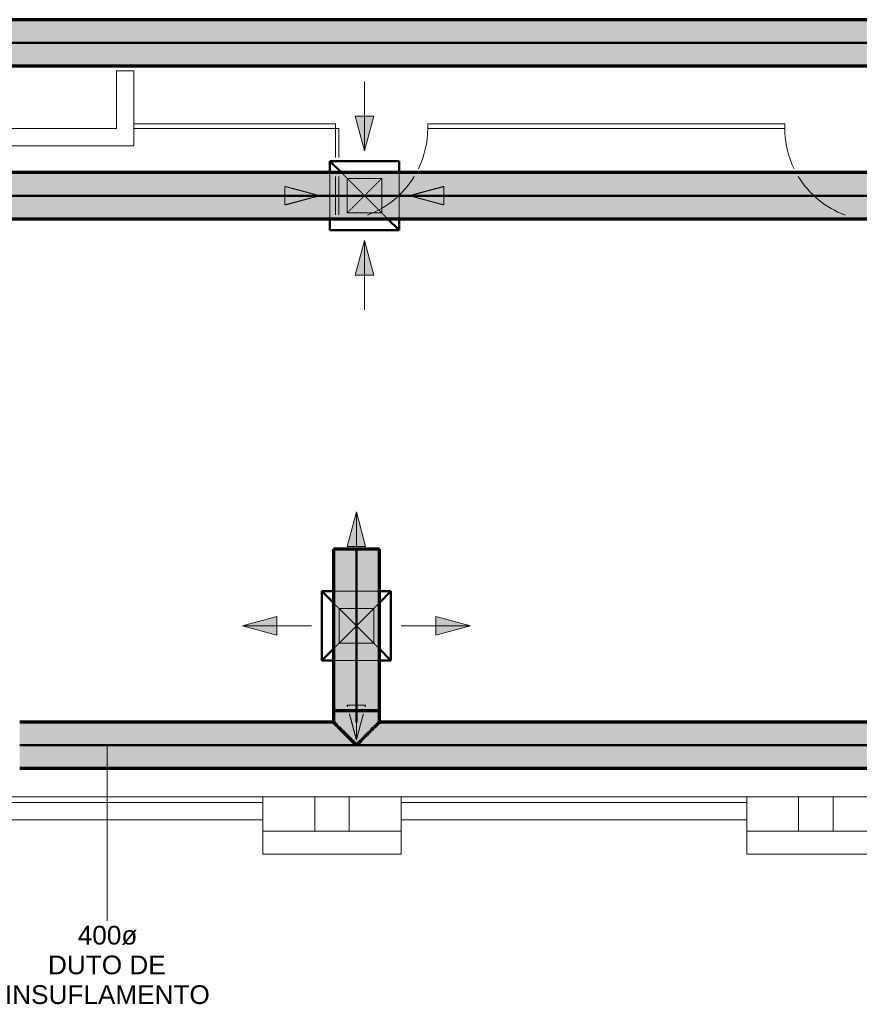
# Model space of a CAD drawing. Header units: millimetres. Extents: x -12292 to 200521, y -11014 to 10732.
# Tile 98 of 107: x 3104 to 10391, y -11014 to -2467. Entities that reach past the tile are written whole.
import ezdxf

# ---------------------------------------------------------------- set-up
doc = ezdxf.new("R2010")
doc.units = ezdxf.units.MM
doc.linetypes.add('Centro', pattern=[30, 12, -6, 6, -6])
doc.linetypes.add('Oculto 1_5', pattern=[2.2, 1.5, -0.7])
for name, color, linetype, lineweight in [('A-DETL', 90, 'Oculto 1_5', 18), ('A-DETL-GENF', 92, 'Continuous', 18), ('DIVISORIAS', 7, 'Continuous', 18), ('ESQ', 7, 'Continuous', 18), ('M-HVAC-CDFF', 50, 'Continuous', 50), ('M-HVAC-DUCT', 70, 'Continuous', 70), ('M-HVAC-DUCT-CNTR', 70, 'Centro', 50), ('M-HVAC-DUCT-IDEN', 70, 'Continuous', 9), ('PAREDES', 7, 'Continuous', 18), ('PEM1-Layout Superior_dwg', 8, 'Continuous', 18), ('PILAR', 7, 'Continuous', 18)]:
    doc.layers.add(name, color=color, linetype=linetype, lineweight=lineweight)
doc.styles.add('Arial_1', font='arial.ttf', dxfattribs={"height": 162.5})

# ---------------------------------------------------------------- blocks, each defined once
blk = doc.blocks.new('M_Encaixe de duto redondo - Padrão-1003429-RENOVAÇÃO DE AR PAVIMENTO SUPERIOR')
at = {"layer": 'M-HVAC-DUCT', "lineweight": 18}
for points in [[(-193.9, 0), (-193.9, 0.8), (-178.4, 10.4), (-163, 30.7), (-155.5, 44.5), (-154.2, 45.8), (-145.1, 52.4), (-129.2, 67.5), (-108.7, 90.7), (-101.1, 97.1), (-86.8, 111.3), (-72.2, 127.4), (-60.1, 138.3), (-36.6, 162.4), (-26, 172.9), (-18, 181.6), (-9.4, 189.6), (-4.5, 195.3), (-0.6, 198.8), (0, 198.4), (0, 0), (-186.3, 0)], [(0, 156.4), (0, 200), (101.6, 200), (101.6, 0), (0, 0), (0, 124.7)], [(-193.9, 0), (0, 0), (-0.6, -198.8), (-1.2, -197.5), (-5.4, -194.6), (-10.4, -188.3), (-22.2, -177.5), (-27.1, -171.5), (-50.7, -148.1), (-67.7, -131.3), (-75.6, -124.4), (-90.9, -106.9), (-108.7, -90.7), (-114.2, -85.8), (-117.6, -81), (-132.5, -63.7), (-148.5, -49.6), (-155.5, -44.5), (-156.9, -43.1), (-165, -28.1), (-178.4, -10.4), (-193.9, -0.8)], [(0, -156.4), (0, 0), (101.6, 0), (101.6, -200), (0, -200), (0, -180.2)]]:
    blk.add_hatch(color=80, dxfattribs=at).paths.add_polyline_path(points)
at = {"layer": 'M-HVAC-DUCT', "color": 3}
for p, q in [((-14.4, 200), (0, 200)), ((0, 200), (101.6, 200)), ((101.6, 0), (101.6, 200)), ((-193.9, 0.8), (-193.9, 0)), ((-193.9, 0), (-193.9, -0.8)), ((101.6, -200), (101.6, 0)), ((0, -200), (-14.4, -200)), ((101.6, -200), (0, -200))]:
    blk.add_line(p, q, dxfattribs=at)
blk = doc.blocks.new('PEM1-Layout Superior_dwg-964791-RENOVAÇÃO DE AR PAVIMENTO SUPERIOR')
at = {"layer": 'DIVISORIAS'}
for p, q in [((35679.7, 52795.7), (35679.7, 53045.8)), ((35679.7, 52295.7), (35679.7, 52630.7)), ((35709.7, 52630.7), (35709.7, 52295.7))]:
    blk.add_line(p, q, dxfattribs=at)
at = {"layer": 'DIVISORIAS', "flags": 128}
for points in [[(33929.7, 53045.8), (35679.7, 53045.8), (35679.7, 53085.8), (33929.7, 53085.8)], [(35679.7, 53045.8), (35709.7, 53045.8), (35709.7, 52795.7)]]:
    blk.add_lwpolyline(points, dxfattribs=at)
blk.add_lwpolyline([(36479.7, 53085.8), (36479.7, 53045.8), (39579.7, 53045.8), (39579.7, 53085.8)], close=True, dxfattribs=at)
at = {"layer": 'ESQ'}
for p, q in [((32049.7, 47245.7), (35049.7, 47245.7)), ((32049.7, 47195.7), (35049.7, 47195.7)), ((36249.7, 47245.7), (39249.7, 47245.7)), ((36249.7, 47195.7), (39249.7, 47195.7))]:
    blk.add_line(p, q, dxfattribs=at)
for centre, start, end in [((35679.7, 53045.8), 334.00775, 0), ((40379.7, 53045.8), 180, 205.99225), ((35679.7, 53045.8), 290.25551, 328.67612), ((40379.7, 53045.8), 211.32388, 249.74449)]:
    blk.add_arc(centre, 800, start, end, dxfattribs=at)
at = {"layer": 'PAREDES'}
for p, q in [((32049.7, 47045.7), (35049.7, 47045.7)), ((36249.7, 47045.7), (39249.7, 47045.7))]:
    blk.add_line(p, q, dxfattribs=at)
at = {"layer": 'PAREDES', "flags": 128}
for points in [[(27871.9, 52895.7), (32249.7, 52895.7), (33929.7, 52895.7), (33929.7, 53545.7), (33779.7, 53545.7), (33779.7, 53045.7), (32249.7, 53045.7), (32249.7, 53558.5)], [(35499.7, 46945.7), (35049.7, 46945.7), (35049.7, 47245.7), (35499.7, 47245.7)], [(35799.7, 47245.7), (36249.7, 47245.7), (36249.7, 46945.7), (35799.7, 46945.7)], [(39699.7, 46945.7), (39249.7, 46945.7), (39249.7, 47245.7), (39699.7, 47245.7)], [(39999.7, 47245.7), (40449.7, 47245.7), (40449.7, 46945.7), (39999.7, 46945.7)], [(35049.7, 46945.7), (35049.7, 46745.7), (36249.7, 46745.7), (36249.7, 46945.7)], [(39249.7, 46945.7), (39249.7, 46745.7), (40449.7, 46745.7), (40449.7, 46945.7)]]:
    blk.add_lwpolyline(points, dxfattribs=at)
at = {"layer": 'PILAR', "flags": 128}
for points in [[(35799.7, 46945.7), (35799.7, 47245.7), (35499.7, 47245.7), (35499.7, 46945.7)], [(39999.7, 46945.7), (39999.7, 47245.7), (39699.7, 47245.7), (39699.7, 46945.7)]]:
    blk.add_lwpolyline(points, close=True, dxfattribs=at)
blk = doc.blocks.new('M_Difusor de fornecimento - 600 x 600 Face 300 x 300 Conexão-297249-RENOVAÇÃO DE AR PAVIMENTO SUPERIOR')
at = {"layer": 'A-DETL-GENF', "linetype": 'Oculto 1_5'}
for points in [[(80.4, 690), (0, 990), (-80.4, 690)], [(-690, -80.4), (-690, 80.4), (-990, 0)], [(690, -80.4), (990, 0), (690, 80.4)]]:
    blk.add_hatch(color=170, dxfattribs=at).paths.add_polyline_path(points)
at = {"layer": 'A-DETL', "color": 170}
for p, q in [((-200, 300), (200, 300)), ((-200, 200), (200, -200)), ((-200, -200), (200, 200)), ((200, -300), (-200, -300)), ((80.4, -690), (-80.4, -690)), ((-76.9, -702.9), (-80.4, -690)), ((-80.4, -690), (-76.9, -702.9)), ((80.4, -690), (-80.4, -690)), ((0, -990), (-60.5, -764.3)), ((-60.5, -764.3), (0, -990)), ((0, -990), (60.5, -764.3)), ((0, -990), (60.5, -764.3)), ((76.9, -702.9), (80.4, -690)), ((76.9, -702.9), (80.4, -690)), ((0, -835.2), (0, -990))]:
    blk.add_line(p, q, dxfattribs=at)
at = {"layer": 'A-DETL-GENF', "color": 170}
for p, q in [((0, 990), (-80.4, 690)), ((0, 990), (-80.4, 690)), ((0, 990), (80.4, 690)), ((0, 664.8), (0, 990)), ((80.4, 690), (0, 990)), ((-80.4, 690), (80.4, 690)), ((-80.4, 690), (80.4, 690)), ((-990, 0), (-690, 80.4)), ((-690, 80.4), (-990, 0)), ((-990, 0), (-690, -80.4)), ((-390, 0), (-990, 0)), ((-990, 0), (-690, -80.4)), ((-690, -80.4), (-690, 80.4)), ((-690, -80.4), (-690, 80.4)), ((390, 0), (990, 0)), ((690, 80.4), (690, -80.4)), ((990, 0), (690, 80.4)), ((990, 0), (690, 80.4)), ((690, 80.4), (690, -80.4)), ((990, 0), (690, -80.4)), ((690, -80.4), (990, 0))]:
    blk.add_line(p, q, dxfattribs=at)
at = {"layer": 'M-HVAC-CDFF', "color": 5}
for p, q in [((-300, 300), (-200, 200)), ((-300, 300), (-300, -300)), ((-300, 300), (-200, 300)), ((200, 300), (300, 300)), ((200, 200), (300, 300)), ((300, 300), (300, -300)), ((-300, -300), (-200, -200)), ((200, -200), (300, -300)), ((-200, -300), (-300, -300)), ((300, -300), (200, -300))]:
    blk.add_line(p, q, dxfattribs=at)
blk = doc.blocks.new('M_Difusor de retorno - 600 x 600 Face 300 x 300 Conexão-V29-RENOVAÇÃO DE AR PAVIMENTO SUPERIOR')
at = {"layer": 'A-DETL-GENF', "linetype": 'Oculto 1_5'}
for points in [[(-390, 0), (-690, 80.4), (-690, -80.4), (-523.6, -35.8)], [(690, 80.4), (390, 0), (690, -80.4)]]:
    blk.add_hatch(color=170, dxfattribs=at).paths.add_polyline_path(points)
at = {"layer": 'A-DETL', "color": 170}
for p, q in [((80.4, 690), (-80.4, 690)), ((0, 390.2), (-80.4, 690)), ((-80.4, 690), (0, 390.2)), ((80.4, 690), (-80.4, 690)), ((0, 390.2), (80.4, 690)), ((0, 390.2), (80.4, 690)), ((-200, 300), (200, 300)), ((-200, -200), (200, 200)), ((200, -300), (-200, -300)), ((0, -390.2), (-80.4, -690)), ((0, -390.2), (-80.4, -690)), ((0, -390.2), (80.4, -690)), ((80.4, -690), (0, -390.2)), ((-80.4, -690), (80.4, -690)), ((-80.4, -690), (80.4, -690))]:
    blk.add_line(p, q, dxfattribs=at)
at = {"layer": 'A-DETL-GENF', "color": 170}
for p, q in [((-990, 0), (-390, 0)), ((-690, 80.4), (-690, -80.4)), ((-390, 0), (-690, 80.4)), ((-390, 0), (-690, 80.4)), ((-690, 80.4), (-690, -80.4)), ((-390, 0), (-690, -80.4)), ((-690, -80.4), (-390, 0)), ((390, 0), (690, 80.4)), ((690, 80.4), (390, 0)), ((390, 0), (690, -80.4)), ((990, 0), (390, 0)), ((390, 0), (690, -80.4)), ((690, -80.4), (690, 80.4)), ((690, -80.4), (690, 80.4))]:
    blk.add_line(p, q, dxfattribs=at)
at = {"layer": 'M-HVAC-CDFF', "color": 5}
for p, q in [((-300, 300), (-300, -300)), ((-300, 300), (-200, 300)), ((200, 300), (300, 300)), ((200, 200), (300, 300)), ((300, 300), (300, -300)), ((-300, -300), (-200, -200)), ((-200, -300), (-300, -300)), ((300, -300), (200, -300))]:
    blk.add_line(p, q, dxfattribs=at)

msp = doc.modelspace()

# ---------------------------------------------------------------- hatches: boundary and pattern name
at = {"layer": 'M-HVAC-DUCT'}
for color, points in [(3, [(26044.368, -2666.746), (26044.368, -2466.746), (-1395.632, -2466.746), (-1395.632, -2666.746), (25500.99, -2666.746)]), (3, [(879.182, -2866.746), (26044.368, -2866.746), (26044.368, -2666.746), (-1395.632, -2666.746), (-1395.632, -2866.746), (-32.737, -2866.746)]), (11, [(20941.396, -3994.583), (21103.531, -3994.583), (21103.531, -3794.583), (1083.531, -3794.583), (1083.531, -3994.583), (20029.477, -3994.583)]), (11, [(7262.614, -4194.583), (21103.531, -4194.583), (21103.531, -3994.583), (1083.531, -3994.583), (1083.531, -4194.583), (5438.776, -4194.583)]), (3, [(5869.688, -8462.3), (6026.055, -8462.3), (6026.055, -7063.9), (5826.055, -7063.9), (5826.055, -8462.3), (5845.861, -8462.3)]), (3, [(6070.559, -8462.3), (6226.055, -8462.3), (6226.055, -7063.9), (6026.055, -7063.9), (6026.055, -8462.3)]), (3, [(20485.437, -8763.9), (21103.531, -8763.9), (21103.531, -8563.9), (20432.801, -8563.9), (20431.576, -8566.382), (20427.466, -8569.234), (20422.322, -8575.686), (20411.923, -8584.778), (20405.66, -8592.376), (20383.58, -8614.226), (20370.953, -8627.442), (20357.244, -8639.457), (20344.126, -8654.717), (20329.55, -8668.903), (20318.562, -8678.138), (20315.244, -8682.876), (20298.83, -8701.475), (20282.37, -8715.629), (20277.305, -8719.396), (20275.949, -8720.752), (20269.84, -8731.773), (20267.852, -8733.708), (20254.401, -8749.146), (20243.097, -8757.804), (20222.505, -8757.804), (20209.039, -8747.49), (20192.622, -8726.861), (20188.297, -8719.396), (20185.696, -8717.24), (20177.958, -8711.537), (20162.066, -8696.382), (20142.133, -8673.765), (20133.919, -8666.828), (20119.595, -8652.575), (20105.407, -8636.87), (20092.876, -8625.595), (20069.391, -8601.535), (20057.223, -8589.085), (20050.778, -8582.339), (20042.17, -8574.314), (20037.306, -8568.617), (20033.386, -8565.101), (20032.801, -8563.9), (13329.428, -8563.9), (13327.666, -8566.748), (13324.093, -8569.234), (13317.122, -8577.307), (13308.55, -8584.778), (13302.287, -8592.376), (13280.207, -8614.226), (13267.58, -8627.442), (13253.871, -8639.457), (13240.752, -8654.717), (13226.177, -8668.903), (13215.189, -8678.138), (13211.871, -8682.876), (13195.457, -8701.475), (13178.997, -8715.629), (13173.932, -8719.396), (13172.576, -8720.752), (13166.467, -8731.773), (13164.479, -8733.708), (13151.028, -8749.146), (13139.724, -8757.804), (13119.131, -8757.804), (13105.666, -8747.49), (13089.249, -8726.861), (13084.924, -8719.396), (13083.608, -8718.08), (13074.585, -8711.537), (13058.693, -8696.382), (13038.76, -8673.765), (13030.546, -8666.828), (13016.221, -8652.575), (13002.034, -8636.87), (12988.863, -8624.925), (12961.086, -8596.755), (12955.458, -8591.041), (12947.405, -8582.339), (12938.796, -8574.314), (12933.958, -8568.635), (12930.013, -8565.101), (12929.428, -8563.9), (6226.055, -8563.9), (6224.829, -8566.382), (6220.72, -8569.234), (6216.686, -8574.314), (6215.641, -8574.314), (6215.576, -8575.686), (6202.683, -8587.808), (6198.913, -8592.376), (6176.834, -8614.226), (6164.206, -8627.442), (6150.497, -8639.457), (6137.379, -8654.717), (6122.804, -8668.903), (6111.816, -8678.138), (6107.369, -8684.177), (6092.084, -8701.475), (6075.623, -8715.629), (6070.559, -8719.396), (6069.203, -8720.752), (6063.094, -8731.773), (6061.106, -8733.708), (6047.655, -8749.146), (6036.351, -8757.804), (6015.758, -8757.804), (6002.293, -8747.49), (5985.711, -8726.522), (5981.55, -8719.396), (5980.235, -8718.08), (5971.211, -8711.537), (5955.32, -8696.382), (5935.387, -8673.765), (5927.173, -8666.828), (5912.848, -8652.575), (5898.661, -8636.87), (5886.129, -8625.595), (5862.645, -8601.535), (5849.041, -8587.34), (5844.031, -8582.339), (5835.423, -8574.314), (5830.585, -8568.635), (5826.64, -8565.101), (5826.055, -8563.9), (3103.531, -8563.9), (3103.531, -8763.9), (20029.477, -8763.9)]), (3, [(14557.964, -8963.9), (21103.531, -8963.9), (21103.531, -8763.9), (3103.531, -8763.9), (3103.531, -8963.9), (7262.614, -8963.9)])]:
    msp.add_hatch(color=color, dxfattribs=at).paths.add_polyline_path(points)
h = msp.add_hatch(color=3, dxfattribs=at)
h.paths.add_polyline_path([(6015.758, -8757.804), (6019.959, -8757.804), (5982.906, -8720.752), (5989.015, -8731.773), (5991.003, -8733.708), (6004.454, -8749.146), (6009.528, -8753.032)])
h.paths.add_polyline_path([(5980.235, -8718.08), (5942.598, -8681.456), (5943.475, -8682.719), (5960.025, -8701.475), (5973.834, -8713.896)])
h.paths.add_polyline_path([(5938.043, -8675.888), (5901.612, -8639.457), (5914.445, -8654.44), (5929.118, -8668.754)])
h.paths.add_polyline_path([(5901.255, -8639.101), (5874.391, -8613.121), (5875.223, -8614.171), (5887.903, -8627.442), (5900.946, -8638.873)])
h.paths.add_polyline_path([(5868.63, -8606.476), (5846.932, -8584.778), (5853.134, -8592.316), (5863.719, -8602.584)])
h.paths.add_polyline_path([(5845.463, -8583.308), (5835.423, -8574.314), (5836.533, -8575.686), (5844.034, -8582.341)])
h.paths.add_polyline_path([(5831.024, -8568.869), (5826.055, -8563.9), (5827.28, -8566.382), (5830.79, -8568.774)])
h = msp.add_hatch(color=3, dxfattribs=at)
h.paths.add_polyline_path([(6019.959, -8757.804), (6025.23, -8757.804), (6015.672, -8742.299), (5995.349, -8726.861), (5982.906, -8720.752), (6004.454, -8742.299)])
h.paths.add_polyline_path([(6026.879, -8757.804), (6032.151, -8757.804), (6069.203, -8720.752), (6056.76, -8726.861), (6036.437, -8742.299), (6028.232, -8755.61)])
h.paths.add_polyline_path([(6071.874, -8718.08), (6108.498, -8680.448), (6107.049, -8681.456), (6089.783, -8696.382), (6076.166, -8711.537)])
h.paths.add_polyline_path([(5980.235, -8718.08), (5975.943, -8711.537), (5962.326, -8696.382), (5940.293, -8678.138), (5973.692, -8711.537)])
h.paths.add_polyline_path([(6114.066, -8675.888), (6150.497, -8639.457), (6135.177, -8652.575), (6121.315, -8666.828)])
h.paths.add_polyline_path([(5938.043, -8675.888), (5930.794, -8666.828), (5914.73, -8650.69), (5901.612, -8639.457), (5928.983, -8666.828)])
h.paths.add_polyline_path([(5901.255, -8639.101), (5901.029, -8638.793), (5889.461, -8625.595), (5871.021, -8608.866), (5900.947, -8638.793)])
h.paths.add_polyline_path([(6150.854, -8639.101), (6176.834, -8612.238), (6175.72, -8613.121), (6162.648, -8625.595), (6151.08, -8638.793)])
h.paths.add_polyline_path([(6183.479, -8606.476), (6205.177, -8584.778), (6197.564, -8591.041), (6187.395, -8601.535)])
h.paths.add_polyline_path([(5868.63, -8606.476), (5864.714, -8601.535), (5853.196, -8589.931), (5846.932, -8584.778), (5863.69, -8601.535)])
h.paths.add_polyline_path([(5845.463, -8583.308), (5844.494, -8581.877), (5836.468, -8573.269), (5831.389, -8569.234), (5844.031, -8581.877)])
h.paths.add_polyline_path([(6206.646, -8583.308), (6215.641, -8573.269), (6214.325, -8574.314), (6207.615, -8581.877)])
h.paths.add_polyline_path([(6221.085, -8568.869), (6224.853, -8564.485), (6223.589, -8565.101), (6221.181, -8568.634)])
h.paths.add_polyline_path([(5831.024, -8568.869), (5830.929, -8568.635), (5827.256, -8564.485), (5827.256, -8565.101), (5830.79, -8568.635)])
h = msp.add_hatch(color=3, dxfattribs=at)
h.paths.add_polyline_path([(6036.351, -8757.804), (6049.816, -8747.49), (6064.521, -8730.384), (6069.203, -8720.752), (6032.151, -8757.804)])
h.paths.add_polyline_path([(6071.874, -8718.08), (6078.275, -8713.896), (6094.547, -8698.969), (6111.816, -8678.138), (6075.623, -8714.331)])
h.paths.add_polyline_path([(6114.066, -8675.888), (6124.936, -8666.828), (6137.664, -8654.44), (6150.497, -8639.457), (6116.722, -8673.232)])
h.paths.add_polyline_path([(6150.854, -8639.101), (6151.163, -8638.873), (6164.577, -8627.064), (6181.088, -8608.866), (6151.162, -8638.793)])
h.paths.add_polyline_path([(6183.479, -8606.476), (6189.464, -8601.535), (6198.975, -8592.316), (6205.177, -8584.778), (6184.031, -8605.923)])
h.paths.add_polyline_path([(6206.646, -8583.308), (6208.075, -8582.341), (6215.679, -8575.581), (6220.72, -8569.234), (6206.995, -8582.96)])
h.paths.add_polyline_path([(6221.085, -8568.869), (6221.319, -8568.774), (6224.861, -8566.35), (6224.853, -8565.101), (6221.231, -8568.723)])

# ---------------------------------------------------------------- linework, layer by layer
at = {"layer": 'A-DETL', "color": 170}
for p, q in [((5946.244, -4144.583), (5946.244, -3844.583)), ((5946.244, -3844.583), (6246.244, -3844.583)), ((5946.244, -3844.583), (6246.244, -4144.583)), ((6246.244, -3844.583), (5946.244, -4144.583)), ((6246.244, -3844.583), (6246.244, -4144.583)), ((6246.244, -4144.583), (5946.244, -4144.583))]:
    msp.add_line(p, q, dxfattribs=at)
at = {"layer": 'A-DETL', "color": 80, "linetype": 'Continuous'}
for p, q in [((5876.055, -7878.709), (5876.055, -7578.709)), ((5876.055, -7578.709), (6176.055, -7578.709)), ((5876.055, -7878.709), (6176.055, -7578.709)), ((5876.055, -7578.709), (6176.055, -7878.709)), ((6176.055, -7578.709), (6176.055, -7878.709)), ((6176.055, -7878.709), (5876.055, -7878.709))]:
    msp.add_line(p, q, dxfattribs=at)
at = {"layer": 'M-HVAC-DUCT', "color": 3}
for p, q in [((26044.368, -2466.746), (-1395.632, -2466.746)), ((-1395.632, -2866.746), (26044.368, -2866.746)), ((5826.055, -7063.9), (5826.055, -8462.3)), ((6226.055, -7063.9), (5826.055, -7063.9)), ((6226.055, -8462.3), (6226.055, -7063.9)), ((5826.055, -8462.3), (6226.055, -8462.3)), ((5840.436, -8563.9), (3103.531, -8563.9)), ((5826.055, -8563.9), (5826.055, -8578.281)), ((6226.055, -8563.9), (6211.673, -8563.9)), ((12943.809, -8563.9), (6226.055, -8563.9)), ((6226.055, -8578.281), (6226.055, -8563.9)), ((6025.23, -8757.804), (6015.71, -8757.804)), ((6036.399, -8757.804), (6026.879, -8757.804)), ((3103.531, -8963.9), (21103.531, -8963.9))]:
    msp.add_line(p, q, dxfattribs=at)
at = {"layer": 'M-HVAC-DUCT', "color": 30}
for p, q in [((21103.531, -3794.583), (1083.531, -3794.583)), ((1083.531, -4194.583), (21103.531, -4194.583))]:
    msp.add_line(p, q, dxfattribs=at)
at = {"layer": 'M-HVAC-DUCT', "color": 3}
for points, knots in [([(5826.055, -8563.9), (5826.055, -8563.917), (5827.275, -8565.124), (5830.015, -8567.861), (5830.79, -8568.635)], [-1, -1, -1, -1, -0.911764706, -0.882352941, -0.882352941, -0.882352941, -0.882352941]), ([(5831.021, -8568.866), (5832.527, -8570.372), (5836.278, -8574.124), (5841.734, -8579.579), (5845.161, -8583.007), (5845.742, -8583.587)], [-0.879460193, -0.879460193, -0.879460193, -0.879460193, -0.823529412, -0.764705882, -0.752963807, -0.752963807, -0.752963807, -0.752963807]), ([(5846.773, -8584.618), (5848.801, -8586.646), (5855.426, -8593.271), (5863.028, -8600.873), (5868.508, -8606.353)], [-0.746085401, -0.746085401, -0.746085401, -0.746085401, -0.705882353, -0.621974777, -0.621974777, -0.621974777, -0.621974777]), ([(5870.906, -8608.752), (5872.342, -8610.187), (5877.766, -8615.611), (5887.63, -8625.475), (5896.444, -8634.289), (5900.947, -8638.793)], [-0.60983801, -0.60983801, -0.60983801, -0.60983801, -0.588235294, -0.529411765, -0.470588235, -0.470588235, -0.470588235, -0.470588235]), ([(6181.203, -8608.751), (6175.862, -8614.093), (6166.095, -8623.86), (6155.666, -8634.288), (6151.163, -8638.791)], [0.39016199, 0.39016199, 0.39016199, 0.39016199, 0.470588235, 0.529411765, 0.529411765, 0.529411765, 0.529411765]), ([(6205.337, -8584.618), (6203.309, -8586.646), (6198.023, -8591.931), (6190.613, -8599.341), (6185.238, -8604.716), (6183.601, -8606.354)], [0.253914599, 0.253914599, 0.253914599, 0.253914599, 0.294117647, 0.352941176, 0.378025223, 0.378025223, 0.378025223, 0.378025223]), ([(6221.088, -8568.866), (6219.583, -8570.373), (6215.83, -8574.124), (6210.375, -8579.58), (6206.948, -8583.007), (6206.367, -8583.587)], [0.120539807, 0.120539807, 0.120539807, 0.120539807, 0.176470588, 0.235294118, 0.247036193, 0.247036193, 0.247036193, 0.247036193]), ([(5901.349, -8639.194), (5910.233, -8648.078), (5922.398, -8660.243), (5934.975, -8672.82), (5938.004, -8675.849)], [-0.468842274, -0.468842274, -0.468842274, -0.468842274, -0.352941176, -0.316509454, -0.316509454, -0.316509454, -0.316509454]), ([(5940.264, -8678.11), (5946.284, -8684.129), (5959.475, -8697.321), (5972.932, -8710.776), (5980.218, -8718.062)], [-0.30746034, -0.30746034, -0.30746034, -0.30746034, -0.235294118, -0.151353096, -0.151353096, -0.151353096, -0.151353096]), ([(6111.844, -8678.108), (6108.278, -8681.674), (6095.155, -8694.799), (6081.733, -8708.228), (6071.894, -8718.064)], [0.69253966, 0.69253966, 0.69253966, 0.69253966, 0.735294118, 0.848646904, 0.848646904, 0.848646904, 0.848646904]), ([(6150.761, -8639.192), (6145.259, -8644.694), (6133.274, -8656.678), (6120.802, -8669.149), (6114.105, -8675.847)], [0.531157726, 0.531157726, 0.531157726, 0.531157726, 0.602941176, 0.683490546, 0.683490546, 0.683490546, 0.683490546]), ([(5982.89, -8720.734), (5984.928, -8722.773), (5992.093, -8729.938), (6004.441, -8742.291), (6014.79, -8752.625), (6019.959, -8757.804)], [-0.141097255, -0.141097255, -0.141097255, -0.141097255, -0.117647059, -0.058823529, 0, 0, 0, 0]), ([(6069.221, -8720.736), (6068.46, -8721.496), (6056.184, -8733.767), (6043.779, -8746.151), (6032.151, -8757.804)], [0.858902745, 0.858902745, 0.858902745, 0.858902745, 0.867647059, 1, 1, 1, 1])]:
    msp.add_open_spline(points, degree=3, knots=knots, dxfattribs=at)
msp.add_open_spline([(6226.055, -8563.9), (6226.055, -8563.911), (6225.246, -8564.703), (6222.868, -8567.086), (6221.319, -8568.635)], degree=3, dxfattribs=at)
at = {"layer": 'M-HVAC-DUCT-CNTR', "color": 90, "linetype": 'Continuous'}
for p, q in [((26044.368, -2666.746), (-1395.632, -2666.746)), ((6026.055, -8462.3), (6026.055, -7063.9)), ((6026.055, -8563.9), (6026.055, -8462.3)), ((3103.531, -8763.9), (21103.531, -8763.9))]:
    msp.add_line(p, q, dxfattribs=at)
at = {"layer": 'M-HVAC-DUCT-CNTR', "color": 40, "linetype": 'Continuous'}
msp.add_line((1083.531, -3994.583), (21103.531, -3994.583), dxfattribs=at)
at = {"layer": 'M-HVAC-DUCT-IDEN'}
msp.add_line((3863.18, -8763.9), (3863.18, -10288.917), dxfattribs=at)

# ---------------------------------------------------------------- block references
at = {"layer": 'A-DETL', "color": 170, "rotation": 269.9999999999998}
msp.add_blockref('M_Difusor de retorno - 600 x 600 Face 300 x 300 Conexão-V29-RENOVAÇÃO DE AR PAVIMENTO SUPERIOR', (6096.244, -3994.583), dxfattribs=at)
at = {"layer": 'A-DETL', "color": 170}
msp.add_blockref('M_Difusor de fornecimento - 600 x 600 Face 300 x 300 Conexão-297249-RENOVAÇÃO DE AR PAVIMENTO SUPERIOR', (6026.055, -7728.709), dxfattribs=at)
at = {"layer": 'M-HVAC-DUCT', "color": 3, "extrusion": (0, 0, -1), "rotation": 90}
msp.add_blockref('M_Encaixe de duto redondo - Padrão-1003429-RENOVAÇÃO DE AR PAVIMENTO SUPERIOR', (-6026.055, -8563.9), dxfattribs=at)
at = {"layer": 'PEM1-Layout Superior_dwg', "color": 7}
msp.add_blockref('PEM1-Layout Superior_dwg-964791-RENOVAÇÃO DE AR PAVIMENTO SUPERIOR', (-29835.039, -56457.756), dxfattribs=at)

# ---------------------------------------------------------------- next in the draw order: texts
at = {"layer": 'M-HVAC-DUCT-IDEN', "char_height": 162.5, "attachment_point": 1, "style": 'Arial_1', "bg_fill": 3, "box_fill_scale": 1.25, "bg_fill_color": 256, "bg_fill_true_color": 13158600, "bg_fill_transparency": 0}
for s, insert, width in [('400ø', (3607.304, -10332.792), 620.10528), ('DUTO DE', (3349.335, -10590.76), 1240.21056), ('INSUFLAMENTO', (2975.28, -10848.729), 2146.91912)]:
    msp.add_mtext(s, dxfattribs=dict(at, insert=insert, width=width))

doc.saveas('drawing.dxf')
